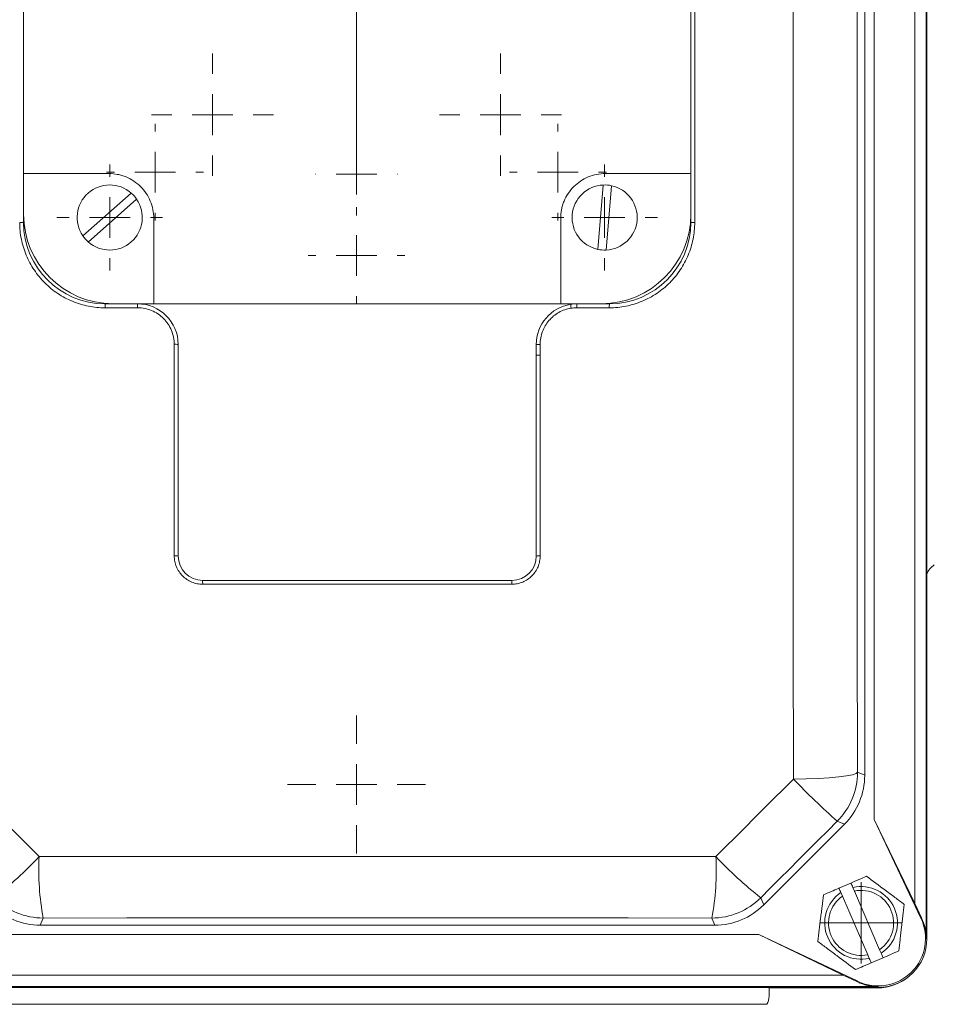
# Model space of a CAD drawing. Header units: millimetres. Extents: x 125 to 768, y -64 to 697.
# Tile 8 of 24: x 200 to 312, y -64 to 57. Entities that reach past the tile are written whole.
import ezdxf

# ---------------------------------------------------------------- set-up
doc = ezdxf.new("R2010")
doc.units = ezdxf.units.MM

# ---------------------------------------------------------------- blocks, each defined once
blk = doc.blocks.new('SW_CENTERMARKSYMBOL_8')
at = {"color": 0, "linetype": 'Continuous', "lineweight": 0}
for p, q in [((0, 5), (0, 7.5)), ((0, 0), (0, 2.5)), ((-5, 0), (-7.5, 0)), ((0, 0), (-2.5, 0)), ((0, 0), (0, -2.5)), ((0, 0), (2.5, 0)), ((5, 0), (7.5, 0)), ((0, -5), (0, -7.5))]:
    blk.add_line(p, q, dxfattribs=at)
blk = doc.blocks.new('SW_CENTERMARKSYMBOL_9')
at = {"color": 0, "linetype": 'Continuous', "lineweight": 0}
for p, q in [((0, 5), (0, 23.5)), ((0, 0), (0, 2.5)), ((-5, 0), (-23.5, 0)), ((0, 0), (-2.5, 0)), ((0, 0), (0, -2.5)), ((0, 0), (2.5, 0)), ((5, 0), (23.5, 0)), ((0, -5), (0, -23.5))]:
    blk.add_line(p, q, dxfattribs=at)
blk = doc.blocks.new('SW_CENTERMARKSYMBOL_12')
at = {"color": 0, "linetype": 'Continuous', "lineweight": 0}
for p, q in [((0, 5), (0, 7.5)), ((0, 0), (0, 2.5)), ((-5, 0), (-7.5, 0)), ((0, 0), (-2.5, 0)), ((0, 0), (0, -2.5)), ((0, 0), (2.5, 0)), ((5, 0), (7.5, 0)), ((0, -5), (0, -7.5))]:
    blk.add_line(p, q, dxfattribs=at)
blk = doc.blocks.new('SW_CENTERMARKSYMBOL_15')
at = {"color": 0, "linetype": 'Continuous', "lineweight": 0}
for p, q in [((0, 5), (0, 6.5)), ((0, 0), (0, 2.5)), ((-5, 0), (-6.5, 0)), ((0, 0), (-2.5, 0)), ((0, 0), (0, -2.5)), ((0, 0), (2.5, 0)), ((5, 0), (6.5, 0)), ((0, -5), (0, -6.5))]:
    blk.add_line(p, q, dxfattribs=at)
blk = doc.blocks.new('SW_CENTERMARKSYMBOL_16')
at = {"color": 0, "linetype": 'Continuous', "lineweight": 0}
for p, q in [((0, 5), (0, 6.5)), ((0, 0), (0, 2.5)), ((-5, 0), (-6.5, 0)), ((0, 0), (-2.5, 0)), ((0, 0), (0, -2.5)), ((0, 0), (2.5, 0)), ((5, 0), (6.5, 0)), ((0, -5), (0, -6.5))]:
    blk.add_line(p, q, dxfattribs=at)
blk = doc.blocks.new('SW_CENTERMARKSYMBOL_25')
at = {"color": 0, "linetype": 'Continuous', "lineweight": 0}
for p, q in [((0, 5), (0, 5.95)), ((0, 0), (0, 2.5)), ((-5, 0), (-5.95, 0)), ((0, 0), (-2.5, 0)), ((0, 0), (0, -2.5)), ((0, 0), (2.5, 0)), ((5, 0), (5.95, 0)), ((0, -5), (0, -5.95))]:
    blk.add_line(p, q, dxfattribs=at)
blk = doc.blocks.new('SW_CENTERMARKSYMBOL_26')
at = {"color": 0, "linetype": 'Continuous', "lineweight": 0}
for p, q in [((0, 5), (0, 5.95)), ((0, 0), (0, 2.5)), ((-5, 0), (-5.95, 0)), ((0, 0), (-2.5, 0)), ((0, 0), (0, -2.5)), ((0, 0), (2.5, 0)), ((5, 0), (5.95, 0)), ((0, -5), (0, -5.95))]:
    blk.add_line(p, q, dxfattribs=at)
blk = doc.blocks.new('SW_CENTERMARKSYMBOL_27')
at = {"color": 0, "linetype": 'Continuous', "lineweight": 0}
for p, q in [((0, 5), (0, 5.05)), ((0, 0), (0, 2.5)), ((-5, 0), (-5.05, 0)), ((0, 0), (-2.5, 0)), ((0, 0), (0, -2.5)), ((0, 0), (2.5, 0)), ((5, 0), (5.05, 0)), ((0, -5), (0, -5.05))]:
    blk.add_line(p, q, dxfattribs=at)
blk = doc.blocks.new('SW_CENTERMARKSYMBOL_28')
at = {"color": 0, "linetype": 'Continuous', "lineweight": 0}
for p, q in [((0, 5), (0, 5.95)), ((0, 0), (0, 2.5)), ((-5, 0), (-5.95, 0)), ((0, 0), (-2.5, 0)), ((0, 0), (0, -2.5)), ((0, 0), (2.5, 0)), ((5, 0), (5.95, 0)), ((0, -5), (0, -5.95))]:
    blk.add_line(p, q, dxfattribs=at)
blk = doc.blocks.new('SW_CENTERMARKSYMBOL_29')
at = {"color": 0, "linetype": 'Continuous', "lineweight": 0}
for p, q in [((0, 5), (0, 8.47)), ((0, 0), (0, 2.5)), ((-5, 0), (-8.47, 0)), ((0, 0), (-2.5, 0)), ((0, 0), (0, -2.5)), ((0, 0), (2.5, 0)), ((5, 0), (8.47, 0)), ((0, -5), (0, -8.47))]:
    blk.add_line(p, q, dxfattribs=at)
blk = doc.blocks.new('SW_CENTERMARKSYMBOL_31')
at = {"color": 0, "linetype": 'Continuous', "lineweight": 0}
for p, q in [((0, 2.5), (0, 5)), ((0, 0), (0, 2.5)), ((-2.5, 0), (-5, 0)), ((0, 0), (-2.5, 0)), ((0, 0), (0, -2.5)), ((0, 0), (2.5, 0)), ((2.5, 0), (5, 0)), ((0, -2.5), (0, -5))]:
    blk.add_line(p, q, dxfattribs=at)

msp = doc.modelspace()

# ---------------------------------------------------------------- linework, layer by layer
at = {"color": 7, "linetype": 'Continuous', "lineweight": 15}
for p, q in [((311.4, 122.4), (311.4, -55.6)), ((311.48, -55.6), (311.48, 122.4)), ((311.49, 122.4), (311.49, -55.6)), ((309.99, 118.1), (309.99, -51.29)), ((304.99, 107.77), (304.99, -40.96)), ((303.85, -35.54), (303.85, 102.35)), ((200.49, 94.4), (200.49, 32.4)), ((282.49, 32.4), (282.49, 94.4)), ((282.96, 94.36), (282.96, 32.4)), ((200.5, 38.4), (200.5, 88.4)), ((282.48, 88.4), (282.48, 38.4)), ((200.5, 38.4), (210.99, 38.4)), ((200.5, 33.4), (200.5, 38.4)), ((271.99, 38.4), (282.48, 38.4)), ((282.48, 38.4), (282.48, 33.4)), ((271.06, 29.09), (271.72, 36.99)), ((272.72, 36.91), (272.06, 29)), ((207.78, 30.74), (213.72, 36)), ((214.38, 35.26), (208.44, 29.99)), ((216.49, 32.9), (216.49, 22.41)), ((266.49, 22.41), (266.49, 32.9)), ((210.49, 22.4), (214.49, 22.4)), ((214.51, 21.91), (210.51, 21.91)), ((216.49, 22.41), (211.49, 22.41)), ((266.49, 22.41), (216.49, 22.41)), ((271.49, 22.41), (266.49, 22.41)), ((272.47, 21.91), (268.47, 21.91)), ((268.49, 22.4), (272.49, 22.4)), ((219, -8.57), (219, 17.42)), ((219.49, 17.4), (219.49, -8.6)), ((263.49, 16.08), (263.49, 17.4)), ((263.49, -8.6), (263.49, 16.08)), ((263.97, 16.09), (263.97, -8.57)), ((222.49, -11.6), (260.49, -11.6)), ((260.47, -12.06), (222.5, -12.06)), ((302.96, -35.17), (303.85, -35.54)), ((304.99, -40.96), (310.75, -53.1)), ((309.99, -51.29), (304.99, -40.96)), ((291.44, -51.47), (301.36, -41.55)), ((301.36, -41.55), (300.47, -41.18)), ((300.68, -49.41), (302.15, -48.78)), ((302.58, -49.77), (302.39, -49.32)), ((291.07, -50.59), (291.44, -51.47)), ((300.92, -49.96), (301.11, -50.4)), ((301.11, -50.4), (304.22, -57.6)), ((305.68, -56.97), (302.58, -49.77)), ((310.83, -53.06), (309.99, -51.29)), ((202.91, -53.08), (202.54, -53.96)), ((285.43, -53.96), (285.06, -53.08)), ((310.75, -53.1), (310.83, -53.06)), ((202.54, -53.96), (285.43, -53.96)), ((290.85, -55.1), (197.12, -55.1)), ((302.99, -60.86), (290.85, -55.1)), ((290.85, -55.1), (301.18, -60.1)), ((311.4, -55.6), (311.48, -55.6)), ((304.22, -57.6), (304.41, -58.04)), ((306.11, -57.96), (304.64, -58.59)), ((305.88, -57.41), (305.68, -56.97)), ((301.18, -60.1), (186.79, -60.1)), ((301.18, -60.1), (302.95, -60.94)), ((305.49, -61.51), (182.49, -61.51)), ((182.49, -61.59), (305.49, -61.59)), ((305.49, -61.6), (182.49, -61.6)), ((292.09, -61.67), (305.4, -61.67)), ((292.09, -62.68), (292.09, -61.67)), ((302.99, -60.86), (302.95, -60.94)), ((305.49, -61.51), (305.49, -61.59)), ((291.82, -63.68), (190.98, -63.68))]:
    msp.add_line(p, q, dxfattribs=at)
at = {"color": 7, "linetype": 'Continuous', "lineweight": 15, "flags": 128}
for points in [[(295.08, -36.02), (295.06, -18.7), (295.05, -1.35), (295.04, 16.02), (295.04, 33.4), (295.04, 50.79), (295.05, 68.16), (295.06, 85.51), (295.08, 102.82)], [(302.96, 101.98), (302.94, 84.87), (302.93, 67.73), (302.92, 50.57), (302.91, 33.4), (302.92, 16.23), (302.93, -0.93), (302.94, -18.07), (302.96, -35.17)], [(192.89, -36.02), (194.08, -37.21), (195.27, -38.4), (196.46, -39.59), (197.65, -40.78), (198.84, -41.97), (200.02, -43.16), (201.21, -44.35), (202.4, -45.54)], [(285.57, -45.54), (286.76, -44.35), (287.95, -43.16), (289.14, -41.97), (290.32, -40.78), (291.51, -39.59), (292.7, -38.4), (293.89, -37.21), (295.08, -36.02)], [(295.08, -36.02), (296.64, -35.99), (298.11, -35.93), (299.47, -35.85), (300.65, -35.74), (301.62, -35.62), (302.34, -35.48), (302.79, -35.33), (302.96, -35.17)], [(300.47, -41.18), (299.3, -42.36), (298.12, -43.53), (296.95, -44.71), (295.77, -45.88), (294.6, -47.06), (293.42, -48.24), (292.25, -49.41), (291.07, -50.59)], [(202.4, -45.54), (212.79, -45.53), (223.18, -45.52), (233.58, -45.52), (243.99, -45.52), (254.39, -45.52), (264.79, -45.52), (275.18, -45.53), (285.57, -45.54)], [(285.06, -53.08), (274.8, -53.07), (264.53, -53.06), (254.26, -53.06), (243.99, -53.06), (233.71, -53.06), (223.44, -53.06), (213.17, -53.07), (202.91, -53.08)]]:
    msp.add_lwpolyline(points, dxfattribs=at)
at = {"color": 7, "linetype": 'Continuous', "lineweight": 15}
for centre, radius, start, end in [((211.08, 33), 4, 48.7166, 214.3551), ((271.89, 33), 4, 92.3805, 258.019), ((271.89, 33), 4, 78.019, 92.3805), ((271.89, 33), 4, 272.3805, 78.019), ((211.08, 33), 4, 228.7166, 34.3551), ((211.08, 33), 4, 34.3551, 48.7166), ((211.49, 33.4), 10.99, 180, 270), ((271.49, 33.4), 10.99, 270, 0), ((200.13, -47.65), 80.05, 89.745, 90.0804), ((210.49, 32.4), 10, 180, 270), ((272.49, 32.4), 10, 270, 0), ((282.84, -48.51), 80.92, 89.9195, 90.2538), ((211.08, 33), 4, 214.3551, 228.7166), ((271.89, 33), 4, 258.019, 272.3805), ((207.94, 22.03), 2.58, 357.3013, 8.2659), ((211.59, 22.03), 2.92, 357.6181, 7.2852), ((214.49, 17.4), 5, 360, 90), ((268.49, 17.4), 5, 98.862, 180), ((268.49, 17.4), 5, 90, 98.862), ((271.63, 22.58), 3.92, 183.4689, 190.6212), ((271.98, 22.03), 3.51, 173.9439, 181.9831), ((275.48, 22.03), 3.02, 172.9603, 182.3024), ((219.12, 12.2), 5.22, 85.9942, 91.2921), ((263.87, 11.34), 6.07, 89.0623, 93.637), ((263.85, 11.22), 4.87, 88.5986, 94.3187), ((219.12, -10.57), 2.01, 79.5408, 93.3435), ((222.49, -8.6), 3, 180, 270), ((260.49, -8.6), 3, 270, 0), ((263.85, -10.59), 2.03, 86.6492, 100.4144), ((218.78, -11.95), 3.72, 358.28, 5.48), ((265.32, -11.95), 4.85, 175.7914, 181.3225), ((366.12, 32.68), 98.82, 224.0425, 228.3723), ((294.46, -35.17), 8.5, 315.0044, 359.9956), ((166.83, -12.3), 48.68, 308.1385, 316.9403), ((234.01, -47.21), 31.65, 176.9741, 190.6877), ((253.96, -47.21), 31.65, 349.3123, 3.0259), ((321.14, -12.3), 48.68, 223.0597, 231.8615), ((303.4, -53.68), 4.47, 303.6216, 103.0228), ((202.91, -44.58), 8.5, 225.0044, 269.9956), ((285.06, -44.58), 8.5, 270.0044, 314.9956), ((303.4, -53.68), 4.47, 123.6216, 283.0228), ((303.4, -53.68), 4, 124.8592, 281.7852), ((303.4, -53.68), 4, 304.8592, 101.7852), ((305.49, -55.6), 5.83, 244.6063, 25.3937), ((305.49, -55.6), 5.91, 0, 25.3937), ((305.49, -55.6), 6, 270, 0), ((305.49, -55.6), 6, 270, 0), ((305.4, -55.68), 5.99, 270, 310.7189), ((305.49, -55.6), 5.91, 244.6063, 270)]:
    msp.add_arc(centre, radius, start, end, dxfattribs=at)
for centre, major_axis, ratio, start_param, end_param in [((313.39, -11.44), (-1.42, 1.42), 0.998783, 6.015093, 6.754131), ((295.35, -35.54), (7.85, -3.25), 0.999894, 5.890524, 6.675847), ((202.54, -45.46), (-3.25, -7.85), 0.999894, 5.890524, 6.675847), ((285.43, -45.46), (3.25, -7.85), 0.999894, 5.890524, 6.675847), ((290.06, -62.68), (2.03, 0), 0.984808, 5.759587, 6.283185)]:
    msp.add_ellipse(centre, major_axis=major_axis, ratio=ratio, start_param=start_param, end_param=end_param, dxfattribs=at)
for points, knots in [([(210.99, 38.4), (211.35, 38.4), (211.7, 38.37), (212.23, 38.26), (212.4, 38.22), (212.75, 38.12), (212.92, 38.06), (213.42, 37.85), (213.74, 37.68), (214.34, 37.28), (214.62, 37.05), (215.13, 36.54), (215.36, 36.26), (215.76, 35.66), (215.93, 35.34), (216.2, 34.68), (216.31, 34.33), (216.45, 33.62), (216.49, 33.27), (216.49, 32.9)], [0, 0, 0, 0, 0.125, 0.125, 0.1875, 0.1875, 0.25, 0.25, 0.375, 0.375, 0.5, 0.5, 0.625, 0.625, 0.75, 0.75, 0.875, 0.875, 1, 1, 1, 1]), ([(266.49, 32.9), (266.49, 33.27), (266.52, 33.62), (266.63, 34.15), (266.67, 34.32), (266.77, 34.67), (266.83, 34.84), (267.04, 35.34), (267.21, 35.65), (267.61, 36.25), (267.84, 36.54), (268.35, 37.05), (268.63, 37.27), (269.23, 37.68), (269.55, 37.85), (270.21, 38.12), (270.56, 38.23), (271.27, 38.37), (271.62, 38.4), (271.99, 38.4)], [0, 0, 0, 0, 0.125, 0.125, 0.1875, 0.1875, 0.25, 0.25, 0.375, 0.375, 0.5, 0.5, 0.625, 0.625, 0.75, 0.75, 0.875, 0.875, 1, 1, 1, 1]), ([(210.51, 21.91), (209.82, 21.91), (209.14, 21.98), (208.13, 22.18), (207.8, 22.26), (207.14, 22.46), (206.81, 22.58), (205.86, 22.97), (205.26, 23.29), (204.4, 23.86), (204.13, 24.07), (203.59, 24.51), (203.34, 24.74), (202.61, 25.46), (202.18, 25.99), (201.6, 26.85), (201.42, 27.15), (201.1, 27.75), (200.8, 28.37), (200.57, 29.02), (200.37, 29.67), (200.29, 30.01), (200.08, 31.03), (200.02, 31.71), (200.02, 32.4)], [0, 0, 0, 0, 0.125, 0.125, 0.1875, 0.1875, 0.25, 0.25, 0.375, 0.375, 0.4375, 0.4375, 0.5, 0.5, 0.625, 0.625, 0.6875, 0.6875, 0.75, 0.8125, 0.8125, 0.875, 0.875, 1, 1, 1, 1]), ([(282.96, 32.4), (282.96, 31.71), (282.89, 31.03), (282.69, 30.02), (282.61, 29.69), (282.41, 29.03), (282.29, 28.71), (281.9, 27.75), (281.57, 27.15), (281, 26.29), (280.8, 26.02), (280.36, 25.48), (280.13, 25.23), (279.4, 24.5), (278.87, 24.07), (278.01, 23.49), (277.72, 23.31), (277.11, 22.99), (276.49, 22.7), (275.85, 22.47), (275.19, 22.27), (274.86, 22.18), (273.84, 21.98), (273.16, 21.91), (272.47, 21.91)], [0, 0, 0, 0, 0.125, 0.125, 0.1875, 0.1875, 0.25, 0.25, 0.375, 0.375, 0.4375, 0.4375, 0.5, 0.5, 0.625, 0.625, 0.6875, 0.6875, 0.75, 0.8125, 0.8125, 0.875, 0.875, 1, 1, 1, 1]), ([(219, 17.42), (219, 17.71), (218.97, 18), (218.86, 18.58), (218.77, 18.86), (218.55, 19.41), (218.41, 19.67), (218.08, 20.16), (217.89, 20.39), (217.48, 20.8), (217.25, 20.99), (216.76, 21.32), (216.5, 21.46), (215.96, 21.68), (215.68, 21.77), (215.1, 21.88), (214.8, 21.91), (214.51, 21.91)], [0, 0, 0, 0, 0.125, 0.125, 0.25, 0.25, 0.375, 0.375, 0.5, 0.5, 0.625, 0.625, 0.75, 0.75, 0.875, 0.875, 1, 1, 1, 1]), ([(267.78, 21.86), (267.51, 21.82), (267.25, 21.75), (266.75, 21.58), (266.5, 21.47), (266.04, 21.21), (265.82, 21.07), (265.41, 20.73), (265.22, 20.54), (264.88, 20.14), (264.72, 19.93), (264.45, 19.47), (264.34, 19.23), (264.07, 18.48), (263.97, 17.95), (263.97, 17.42)], [0, 0, 0, 0, 0.125, 0.125, 0.25, 0.25, 0.375, 0.375, 0.5, 0.5, 0.625, 0.625, 0.75, 0.75, 1, 1, 1, 1]), ([(263.97, 17.42), (263.97, 17.08), (263.97, 16.75), (263.97, 16.42), (263.97, 16.31), (263.97, 16.2), (263.97, 16.09)], [0, 0, 0, 0, 0.000999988, 0.000999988, 0.000999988, 0.001327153, 0.001327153, 0.001327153, 0.001327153]), ([(222.5, -12.06), (222.27, -12.06), (222.04, -12.04), (221.6, -11.95), (221.37, -11.89), (220.95, -11.71), (220.75, -11.6), (220.37, -11.35), (220.19, -11.2), (219.87, -10.88), (219.72, -10.7), (219.47, -10.32), (219.36, -10.12), (219.18, -9.7), (219.12, -9.48), (219.03, -9.03), (219, -8.8), (219, -8.57)], [0, 0, 0, 0, 0.125, 0.125, 0.25, 0.25, 0.375, 0.375, 0.5, 0.5, 0.625, 0.625, 0.75, 0.75, 0.875, 0.875, 1, 1, 1, 1]), ([(263.97, -8.57), (263.97, -8.8), (263.95, -9.02), (263.86, -9.47), (263.79, -9.69), (263.62, -10.12), (263.51, -10.32), (263.26, -10.7), (263.11, -10.88), (262.79, -11.2), (262.61, -11.34), (262.23, -11.6), (262.03, -11.71), (261.61, -11.88), (261.39, -11.95), (260.93, -12.04), (260.7, -12.06), (260.47, -12.06)], [0, 0, 0, 0, 0.125, 0.125, 0.25, 0.25, 0.375, 0.375, 0.5, 0.5, 0.625, 0.625, 0.75, 0.75, 0.875, 0.875, 1, 1, 1, 1]), ([(304.07, -47.95), (303.76, -48.08), (303.44, -48.22), (302.8, -48.5), (302.48, -48.64), (302.15, -48.78)], [0, 0, 0, 0, 0.5, 0.5, 1, 1, 1, 1]), ([(304.07, -47.95), (304.83, -48.51), (305.59, -49.08), (306.58, -49.82), (306.77, -49.96), (307.17, -50.26), (307.36, -50.4), (307.94, -50.83), (308.32, -51.12), (308.7, -51.4)], [0, 0, 0, 0, 0.5, 0.5, 0.625, 0.625, 0.75, 0.75, 1, 1, 1, 1]), ([(298.1, -55.97), (298.21, -55.03), (298.32, -54.08), (298.46, -52.86), (298.49, -52.62), (298.55, -52.13), (298.57, -51.89), (298.66, -51.18), (298.71, -50.7), (298.77, -50.23)], [0, 0, 0, 0, 0.5, 0.5, 0.625, 0.625, 0.75, 0.75, 1, 1, 1, 1]), ([(308.7, -51.4), (308.59, -52.33), (308.48, -53.28), (308.34, -54.5), (308.31, -54.75), (308.25, -55.23), (308.22, -55.47), (308.14, -56.19), (308.08, -56.66), (308.03, -57.13)], [0, 0, 0, 0, 0.5, 0.5, 0.625, 0.625, 0.75, 0.75, 1, 1, 1, 1]), ([(302.73, -59.42), (301.97, -58.85), (301.2, -58.28), (300.22, -57.55), (300.02, -57.4), (299.63, -57.11), (299.44, -56.97), (298.86, -56.54), (298.47, -56.25), (298.1, -55.97)], [0, 0, 0, 0, 0.5, 0.5, 0.625, 0.625, 0.75, 0.75, 1, 1, 1, 1]), ([(308.03, -57.13), (307.72, -57.27), (307.4, -57.4), (306.76, -57.68), (306.44, -57.82), (306.11, -57.96)], [0, 0, 0, 0, 0.5, 0.5, 1, 1, 1, 1])]:
    msp.add_open_spline(points, degree=3, knots=knots, dxfattribs=at)
for points in [[(268.47, 21.91), (268.24, 21.91), (268, 21.89), (267.78, 21.86)], [(300.68, -49.41), (300.03, -49.69), (299.39, -49.97), (298.77, -50.23)], [(300.68, -49.41), (300.76, -49.59), (300.84, -49.77), (300.92, -49.96)], [(302.39, -49.32), (302.31, -49.14), (302.23, -48.96), (302.15, -48.78)], [(304.41, -58.04), (304.49, -58.23), (304.56, -58.41), (304.64, -58.59)], [(306.11, -57.96), (306.03, -57.78), (305.95, -57.59), (305.88, -57.41)], [(304.64, -58.59), (303.99, -58.87), (303.35, -59.15), (302.73, -59.42)]]:
    msp.add_open_spline(points, degree=3, dxfattribs=at)

# ---------------------------------------------------------------- block references
at = {"color": 7, "linetype": 'Continuous', "lineweight": 0}
for name, p in [('SW_CENTERMARKSYMBOL_9', (241.4, 63.32)), ('SW_CENTERMARKSYMBOL_12', (223.72, 45.64)), ('SW_CENTERMARKSYMBOL_8', (259.08, 45.64)), ('SW_CENTERMARKSYMBOL_28', (216.65, 38.57)), ('SW_CENTERMARKSYMBOL_25', (266.15, 38.57)), ('SW_CENTERMARKSYMBOL_27', (241.4, 38.32)), ('SW_CENTERMARKSYMBOL_16', (211.08, 33)), ('SW_CENTERMARKSYMBOL_15', (271.89, 33)), ('SW_CENTERMARKSYMBOL_26', (241.4, 28.32)), ('SW_CENTERMARKSYMBOL_29', (241.4, -36.68)), ('SW_CENTERMARKSYMBOL_31', (303.4, -53.68))]:
    msp.add_blockref(name, p, dxfattribs=at)

doc.saveas('drawing.dxf')
